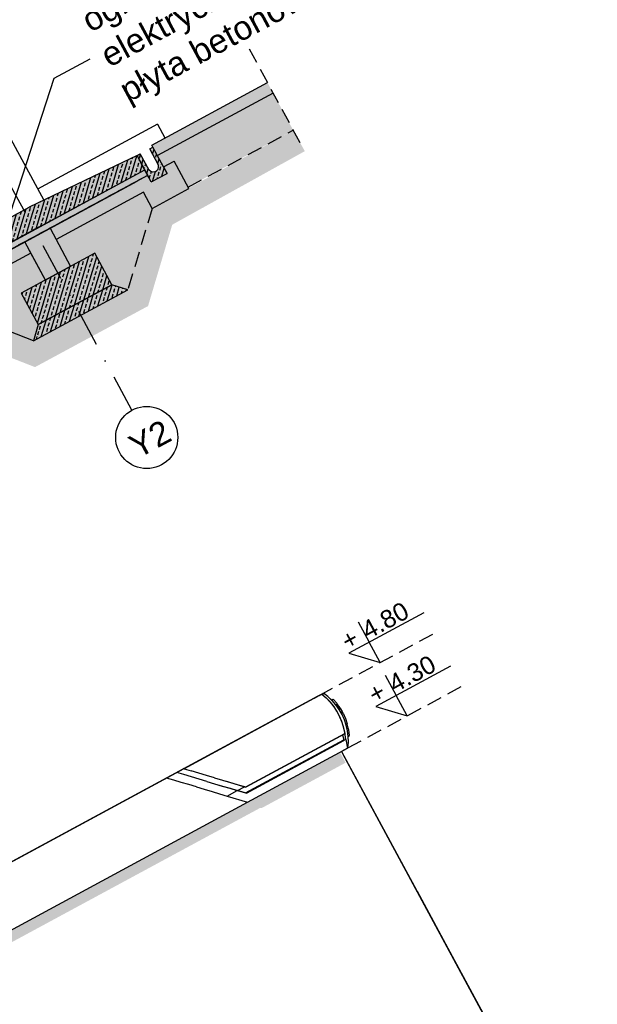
# Model space of a CAD drawing. Header units: millimetres. Extents: x -667476 to -405070, y -32043 to 330643.
# Tile 12 of 55: x -467768 to -462936, y 28877 to 37114. Entities that reach past the tile are written whole.
import ezdxf
from ezdxf.enums import TextEntityAlignment as Align

# ---------------------------------------------------------------- set-up
doc = ezdxf.new("R2010")
doc.units = ezdxf.units.MM
doc.header["$LTSCALE"] = 10
for name, pattern in [('B0301', [25, 12.5, -6.25, 0, -6.25]), ('DASHDOT', [25.4, 12.7, -6.35, 0, -6.35]), ('DASHED', [19.05, 12.7, -6.35]), ('DASHED2', [0.375, 0.25, -0.125])]:
    doc.linetypes.add(name, pattern=pattern)
for name, color, linetype in [('000', 2, 'Continuous'), ('01 - konstrukcja - płyta - zbrojenie Rozproszone', 250, 'Continuous'), ('01 - konstukcja', 7, 'Continuous'), ('01-konstukcja', 7, 'Continuous'), ('01-warstwy scian', 252, 'Continuous'), ('02-drzwi', 252, 'Continuous'), ('02-element ponizej', 250, 'Continuous'), ('02-element powyzej', 250, 'DASHED'), ('02-izolacja wodna', 3, 'DASHED2'), ('04 - hatch czarny', 250, 'Continuous'), ('04 - hatch sciany', 250, 'Continuous'), ('04-hatch czarny', 250, 'Continuous'), ('05 - osie', 1, 'DASHDOT'), ('05-grafika', 251, 'Continuous'), ('05-osie', 1, 'DASHDOT'), ('05-tekst', 1, 'Continuous'), ('05-wymiary PB', 3, 'Continuous'), ('06-elewacja cienka', 250, 'Continuous'), ('06-elewacja cień', 254, 'Continuous'), ('06-elewacja gruba', 7, 'Continuous')]:
    doc.layers.add(name, color=color, linetype=linetype)
doc.styles.add('1-100', font='arial.ttf', dxfattribs={"height": 200})
doc.styles.add('1-50', font='arial.ttf', dxfattribs={"height": 100})
doc.styles.get("Standard").update_dxf_attribs({"font": 'arial.ttf'})
doc.dimstyles.new('1-50', dxfattribs={"dimtxt": 100, "dimasz": 50, "dimexe": 100, "dimexo": 75, "dimgap": 30, "dimtad": 1, "dimdec": 0, "dimlfac": 0.1, "dimtxsty": 'Standard', "dimblk": 'ARCHTICK', "dimcen": 250, "dimdle": 30, "dimclre": 252, "dimadec": 0, "dimazin": 0, "dimtfac": 1, "dimtdec": 0, "dimtmove": 0, "dimatfit": 3, "dimfxl": 50, "dimfxlon": 1, "dimarcsym": 0})
pattern_1 = [(73.388907, (-552036.92, 155815.11), (-60.84997, 18.152992), []), (73.388907, (-551997.416, 155836.46), (-60.84997, 18.152992), [31.75, -15.875])]
pattern_2 = [(73.388907, (-542104.646, 161182.985), (-60.84997, 18.152992), []), (73.388907, (-542065.145, 161204.333), (-60.84997, 18.152992), [31.75, -15.875])]

# ---------------------------------------------------------------- blocks, each defined once
blk = doc.blocks.new('kota1')
at = {"layer": '05-grafika'}
for points in [[(0, 257), (0, 128.5)], [(345, 128.5), (-128.5, 128.5), (0, 0)], [(0, 0), (0, 128.5)]]:
    blk.add_lwpolyline(points, dxfattribs=at)
at = {"layer": '05-tekst', "style": '1-50', "flags": 12}
for tag, p in [('PLUS/MIUNUS', (-128.5, 143.8)), ('WYSOKOSC', (0, 143.8))]:
    blk.add_attdef(tag, p, '', height=100, dxfattribs=at)
blk = doc.blocks.new('brama 310 przekrój')
at = {"layer": '01 - konstukcja'}
blk.add_line((40191.3, 3341.4), (40001.3, 3341.4), dxfattribs=at)
at = {"layer": '01-warstwy scian'}
for p, q in [((40113.8, 3541.4), (40113.8, 3691.4)), ((40138.8, 3541.4), (40138.8, 3691.4)), ((40113.8, 3391.4), (40113.8, 3541.4)), ((40138.8, 3391.4), (40138.8, 3541.4))]:
    blk.add_line(p, q, dxfattribs=at)
at = {"layer": '02-drzwi'}
for p, q in [((40101.3, 6506.4), (40101.3, 6556.4)), ((40141.3, 6556.4), (40101.3, 6556.4)), ((40181.3, 6556.4), (40141.3, 6556.4)), ((40181.3, 6506.4), (40181.3, 6556.4)), ((40101.3, 6391.4), (40101.3, 6506.4)), ((40181.3, 6506.4), (40101.3, 6506.4)), ((40151.3, 6391.4), (40151.3, 6506.4)), ((40101.3, 5491.4), (40101.3, 6391.4)), ((40113.8, 6391.4), (40101.3, 6391.4)), ((40113.8, 5491.4), (40113.8, 6391.4)), ((40138.8, 5491.4), (40138.8, 6391.4)), ((40151.3, 6391.4), (40138.8, 6391.4)), ((40151.3, 5491.4), (40151.3, 6391.4)), ((40101.3, 5441.4), (40101.3, 5491.4)), ((40113.8, 5491.4), (40101.3, 5491.4)), ((40101.3, 4765.9), (40101.3, 5441.4)), ((40113.8, 5441.4), (40101.3, 5441.4)), ((40113.8, 4765.9), (40113.8, 5441.4)), ((40151.3, 5491.4), (40138.8, 5491.4)), ((40138.8, 4765.9), (40138.8, 5441.4)), ((40151.3, 5441.4), (40138.8, 5441.4)), ((40151.3, 5441.4), (40151.3, 5491.4)), ((40151.3, 4765.9), (40151.3, 5441.4)), ((40101.3, 4715.9), (40101.3, 4765.9)), ((40113.8, 4765.9), (40101.3, 4765.9)), ((40101.3, 4041.4), (40101.3, 4715.9)), ((40113.8, 4715.9), (40101.3, 4715.9)), ((40113.8, 4040.4), (40113.8, 4715.9)), ((40151.3, 4765.9), (40138.8, 4765.9)), ((40138.8, 4040.4), (40138.8, 4715.9)), ((40151.3, 4715.9), (40138.8, 4715.9)), ((40151.3, 4715.9), (40151.3, 4765.9)), ((40151.3, 4041.4), (40151.3, 4715.9)), ((40101.3, 4040.4), (40101.3, 4041.4)), ((40101.3, 4041.4), (40113.8, 4041.4)), ((40101.3, 3991.4), (40101.3, 4040.4)), ((40113.8, 4040.4), (40101.3, 4040.4)), ((40138.8, 4041.4), (40151.3, 4041.4)), ((40151.3, 4040.4), (40138.8, 4040.4)), ((40151.3, 4040.4), (40151.3, 4041.4)), ((40151.3, 3991.4), (40151.3, 4040.4)), ((40101.3, 3391.4), (40101.3, 3991.4)), ((40113.8, 3991.4), (40101.3, 3991.4)), ((40113.8, 3841.4), (40113.8, 3991.4)), ((40138.8, 3841.4), (40138.8, 3991.4)), ((40151.3, 3991.4), (40138.8, 3991.4)), ((40151.3, 3391.4), (40151.3, 3991.4)), ((40113.8, 3691.4), (40113.8, 3841.4)), ((40138.8, 3691.4), (40138.8, 3841.4)), ((40101.3, 3341.4), (40101.3, 3391.4)), ((40113.8, 3391.4), (40101.3, 3391.4)), ((40151.3, 3391.4), (40138.8, 3391.4)), ((40151.3, 3341.4), (40151.3, 3391.4))]:
    blk.add_line(p, q, dxfattribs=at)
at = {"layer": '06-elewacja cienka'}
blk.add_line((40181.3, 6506.4), (40181.3, 3341.4), dxfattribs=at)
blk = doc.blocks.new('ozn osi')
at = {"layer": '05-grafika'}
blk.add_circle((0, 160.3), 130, dxfattribs=at)
at = {"layer": '05-osie', "style": '1-50', "flags": 12}
blk.add_attdef('NUMER_OSI', (-60, 203.5), '', height=100, rotation=270, dxfattribs=at)
blk = doc.blocks.new('_ArchTick')
at = {"color": 0, "linetype": 'ByBlock', "const_width": 0.15}
blk.add_lwpolyline([(-0.5, -0.5), (0.5, 0.5)], dxfattribs=at)

msp = doc.modelspace()

# ---------------------------------------------------------------- hatches: boundary and pattern name
at = {"layer": '04 - hatch czarny'}
h = msp.add_hatch(dxfattribs=at)
h.set_pattern_fill('AR-CONC', color=256, scale=2, angle=448.12357, style=0)
h.set_pattern_definition([(166.51247, (-169950.3, -2337.96), (-134.126, 340.28142), [38.1, -419.1]), (111.51247, (-169950.3, -2337.96), (-310.46474, -233.647), [30.48, -335.28117]), (216.96392, (-169961.48, -2309.6), (-444.59074, 106.63445), [32.38, -356.1805]), (162.69667, (-170041.2, -2383.3), (-166.7733, 522.678), [57.15, -628.65]), (213.14803, (-170055.1, -2339.76), (-654.7631, 203.9777), [48.57, -534.2712]), (107.69662, (-170041.2, -2383.3), (-654.7631, 203.9777), [45.7199, -502.9195]), (137.51247, (-170041.17, -2326.52), (47.66232, 362.64126), [38.1, -419.1]), (82.51247, (-170041.17, -2326.52), (-384.81243, -53.8348), [30.48, -335.28]), (187.96392, (-170037.2, -2296.3), (-337.1501, 308.80647), [32.38, -356.17988]), (154.012473, (-169950.3, -2337.96), (-154.08345, -69.961896), [0, -331.216, 0, -340.36, 0, -336.55]), (124.01247, (-169950.3, -2337.96), (-238.94622, 30.1457), [0, -194.056, 0, -323.596, 0, -128.27]), (84.012473, (-169899.73, -2439.33), (-110.800695, 247.77756), [0, -127, 0, -396.24, 0, -525.78]), (74.01247, (-169877.06, -2484.8), (-177.75269, 242.40261), [0, -165.1, 0, -263.144, 0, -373.38])])
h.paths.add_polyline_path([(-475935.5, 30695.6), (-477397.3, 29909), (-477275.4, 29683.3), (-477072.6, 29791.8), (-476930.4, 29527.6), (-476794.7, 29487.3), (-476557.5, 30133.8), (-476165.7, 30345.5), (-475643.4, 30155), (-475332, 30323.3), (-475453.2, 30485.1), (-475606.5, 30402.2), (-475738.5, 30330.9)])
h.paths.add_polyline_path([(-473728.3, 31417.3), (-475453.2, 30485.1), (-475332, 30323.3), (-473633.2, 31241.4)])
h.paths.add_polyline_path([(-478589.2, 29506.3), (-480107.8, 28685.6), (-479939.5, 28374.2), (-478508.6, 29147.5), (-478625.6, 29363.9), (-478537.9, 29411.3)])
h.paths.add_polyline_path([(-472849.5, 31892.3), (-473728.3, 31417.3), (-473633.2, 31241.4), (-472706.5, 31742.2)])
h.paths.add_polyline_path([(-470561.2, 33129), (-472849.5, 31892.3), (-472706.5, 31742.2), (-470466.1, 32953)])
h.paths.add_polyline_path([(-466733.5, 35669.4), (-467464.7, 35276.5), (-467342.9, 35051.3), (-467140.1, 35159.8), (-466997.4, 34895.9), (-466862.5, 34854.8), (-466660.3, 35534.3)])
h.paths.add_polyline_path([(-465648.1, 36500.4), (-466616, 35977.3), (-466564.6, 35882.3), (-466476.9, 35929.6), (-466360, 35713.2), (-465479.8, 36188.9)])
h.paths.add_polyline_path([(-477486, 29568.3), (-477607.8, 29793.5), (-478267.9, 29436.8), (-478194.3, 29300.7), (-477586, 29059.9), (-477545.7, 29195), (-477688.4, 29459)])
h.paths.add_polyline_path([(-467553.5, 34936.3), (-467675.8, 35162.3), (-469144.3, 34366.4), (-468946.9, 34001.4), (-469078.8, 33930.1), (-470561.2, 33129), (-470466.1, 32953), (-468807.8, 33849.2), (-468674.8, 34394), (-468210.6, 34644.9), (-467653.9, 34427.4), (-467613.2, 34563), (-467755.9, 34827)])
h = msp.add_hatch(dxfattribs=at)
h.set_pattern_fill('ANSI33', color=256, scale=10, angle=90, style=0)
h.set_pattern_definition([(73.38891, (-486842.856, 94046.296), (-60.84997, 18.15299), []), (73.38891, (-486803.355, 94067.644), (-60.84997, 18.15299), [31.75, -15.875])])
h.paths.add_polyline_path([(-466606.7, 35897), (-466605.7, 35879.6), (-466611.2, 35863.1), (-466622.4, 35849.8), (-466637.7, 35841.5), (-466655, 35839.4), (-466671.9, 35843.9), (-466685.9, 35854.2), (-466759.6, 35990.6), (-466786, 35976.3), (-466747.9, 35905.9), (-466667.1, 35756.4), (-466535.1, 35827.7), (-466616.8, 35978.8), (-466654, 36047.6), (-466680.4, 36033.4)], flags=0)
at = {"layer": '04 - hatch czarny', "linetype": 'Continuous'}
h = msp.add_hatch(dxfattribs=at)
h.set_pattern_fill('STYROPIAN_0004', color=256, scale=10, angle=28.38891, style=0, pattern_type=2)
h.set_pattern_definition([(118.38891, (-443785.072, 48577.617), (-15.237555, -8.235103), [10, -20]), (118.38891, (-443799.822, 48586.695), (-15.237555, -8.235103), [10, -20]), (178.38891, (-443789.826, 48586.414), (0.486969, 17.313661), [10, -20]), (178.38891, (-443805.064, 48578.179), (0.486969, 17.313661), [10, -20]), (238.38891, (-443785.072, 48577.617), (-14.750586, 9.078558), [10, -20]), (238.38891, (-443800.309, 48569.382), (-14.750586, 9.078558), [10, -20])])
h.paths.add_polyline_path([(-469196, 34462.4), (-466697.5, 35812.7), (-466721.3, 35856.7), (-469219.8, 34506.4)])
at = {"layer": '04 - hatch sciany', "linetype": 'Continuous'}
msp.add_hatch(color=256, dxfattribs=at).paths.add_polyline_path([(-466616, 35977.3), (-465648.1, 36500.4), (-465695.6, 36588.3), (-466663.5, 36065.2)])
at = {"layer": '04 - hatch sciany'}
msp.add_hatch(color=256, dxfattribs=at).paths.add_polyline_path([(-466564.6, 35882.3), (-466616.8, 35978.8), (-466654, 36047.6), (-466680.4, 36033.4), (-466606.7, 35897), (-466605.7, 35879.6), (-466611.2, 35863.1), (-466622.4, 35849.8), (-466637.7, 35841.5), (-466655, 35839.4), (-466671.9, 35843.9), (-466685.9, 35854.2), (-466759.6, 35990.6), (-466786, 35976.3), (-466747.9, 35905.9), (-466667.1, 35756.4), (-466535.1, 35827.7)])
h = msp.add_hatch(color=256, dxfattribs=at)
h.paths.add_polyline_path([(-467602, 35383), (-467689.5, 35544.9), (-467856.6, 35454.5), (-468487, 35097.3), (-468735.6, 34956.5), (-469298.3, 34637.7), (-469383.9, 34589.2), (-469357.8, 34540.9), (-469397.4, 34519.5), (-469352.7, 34436.8), (-469220.7, 34508.2)])
h.paths.add_polyline_path([(-466722.3, 35858.4), (-466747.9, 35905.9), (-466786, 35976.3), (-467159.4, 35798), (-467689.5, 35544.9), (-467602, 35383)])
h = msp.add_hatch(color=256, dxfattribs=at)
h.paths.add_polyline_path([(-467514.7, 35368.8), (-467464.3, 35275.5), (-466733.9, 35670.3), (-466660.3, 35534.3), (-466353, 35700.4), (-466476.9, 35929.6), (-466564.6, 35882.3), (-466535.1, 35827.7), (-466667.1, 35756.4), (-466696.6, 35810.9)])
h.paths.add_polyline_path([(-467675.5, 35161.4), (-467725.9, 35254.7), (-469195, 34460.6), (-469144.6, 34367.4)])
h = msp.add_hatch(color=256, dxfattribs=at)
h.dxf.hatch_style = 1
h.paths.add_polyline_path([(-467140.3, 35159.6), (-467756.1, 34826.8), (-467613.5, 34562.9), (-466997.7, 34895.7)])
h.paths.add_polyline_path([(-467553.8, 34936.2), (-467725.9, 35254.7), (-467514.7, 35368.8), (-467342.6, 35050.3)])
h = msp.add_hatch(color=256, dxfattribs=at)
h.dxf.hatch_style = 1
h.paths.add_polyline_path([(-466998.2, 34895.5), (-467613.5, 34562.9), (-467653.9, 34427.4), (-466862.5, 34854.8)])
at = {"layer": '04-hatch czarny'}
h = msp.add_hatch(dxfattribs=at)
h.set_pattern_fill('EARTH', color=256, scale=40, angle=141.47625, style=0)
h.set_pattern_definition([(79.865154, (-52941.05, 1083379.2), (-205.34145, 294.731893), [254, -254]), (79.865154, (-53034.8, 1083395.95), (-205.34145, 294.731893), [254, -254]), (79.865154, (-53128.57, 1083412.71), (-205.34145, 294.731893), [254, -254]), (169.865154, (-53154.24, 1083449.55), (-294.731893, -205.34145), [254, -254]), (169.865154, (-53137.48, 1083543.32), (-294.731893, -205.34145), [254, -254]), (169.865154, (-53120.72, 1083637.08), (-294.731893, -205.34145), [254, -254])])
h.paths.add_polyline_path([(-465479.8, 36188.9), (-466660.3, 35534.3), (-466862.5, 34854.8), (-467653.9, 34427.4), (-468210.6, 34644.9), (-468674.8, 34394), (-468807.8, 33849.2), (-475643.4, 30155), (-476165.7, 30345.5), (-476557.5, 30133.8), (-476794.8, 29486.9), (-477586.2, 29059.5), (-478194.3, 29300.7), (-479939.5, 28374.2), (-479845.7, 28197.6), (-478182.2, 29080.8), (-477573.2, 28839.2), (-476633.1, 29346.9), (-476395.8, 29993.8), (-476149.8, 30126.8), (-475627.4, 29936.3), (-468634.6, 33715.5), (-468501.6, 34260.3), (-468197, 34424.9), (-467640.4, 34207.4), (-466694.5, 34718.2), (-466491.9, 35399), (-465382.8, 36014)])
at = {"layer": '04-hatch czarny', "true_color": 0x000000}
h = msp.add_hatch(dxfattribs=at)
h.set_pattern_fill('ANSI33', color=18, scale=10, angle=360, style=0)
h.set_pattern_definition(pattern_1)
h.paths.add_polyline_path([(-467690.2, 35546.2), (-467602.7, 35384.3), (-466723, 35859.8), (-466748.6, 35907.3), (-466786, 35976.3), (-467160.1, 35799.3)])
h = msp.add_hatch(dxfattribs=at)
h.set_pattern_fill('ANSI33', color=18, scale=10, angle=360, style=0)
h.set_pattern_definition(pattern_1)
h.paths.add_polyline_path([(-467602, 35383), (-467689.5, 35544.9), (-467856.6, 35454.5), (-468487, 35097.3), (-468735.6, 34956.5), (-469298.3, 34637.7), (-469383.9, 34589.2), (-469357.8, 34540.9), (-469397.4, 34519.5), (-469352.7, 34436.8), (-469220.7, 34508.2)])
h = msp.add_hatch(dxfattribs=at)
h.set_pattern_fill('ANSI33', color=18, scale=10, angle=360, style=0)
h.set_pattern_definition(pattern_2)
h.paths.add_polyline_path([(-467140.3, 35159.6), (-467756.1, 34826.8), (-467613.5, 34562.9), (-466997.7, 34895.7)])
h = msp.add_hatch(dxfattribs=at)
h.set_pattern_fill('ANSI33', color=18, scale=10, angle=360, style=0)
h.set_pattern_definition(pattern_2)
h.paths.add_polyline_path([(-466998.2, 34895.5), (-467613.5, 34562.9), (-467653.9, 34427.4), (-466862.5, 34854.8)])
at = {"layer": '06-elewacja cień'}
h = msp.add_hatch(color=256, dxfattribs=at)
h.dxf.hatch_style = 1
h.paths.add_polyline_path([(-475320.7, 25456.5), (-475273.1, 25368.6), (-474569.7, 25748.7), (-474566.9, 25758.3), (-465755.1, 30520.6), (-465743.7, 30518.8), (-465041.7, 30898.1), (-465089.3, 30986.1)])

# ---------------------------------------------------------------- linework, layer by layer
at = {"layer": '000'}
msp.add_line((-466784.3, 35763.6), (-466785.2, 35765.3), dxfattribs=at)
at = {"layer": '01 - konstrukcja - płyta - zbrojenie Rozproszone'}
msp.add_line((-469220.7, 34508.2), (-467602, 35383), dxfattribs=at)
at = {"layer": '01-konstukcja'}
for p, q in [((-466663.5, 36065.2), (-465695.6, 36588.3)), ((-465648.1, 36500.4), (-466616, 35977.3)), ((-466680.4, 36033.4), (-466654, 36047.6)), ((-466606.7, 35897), (-466680.4, 36033.4)), ((-466654, 36047.6), (-466663.5, 36065.2)), ((-466564.6, 35882.3), (-466654, 36047.6)), ((-466786, 35976.3), (-467159.4, 35798)), ((-466786, 35976.3), (-466759.6, 35990.6)), ((-466786, 35976.3), (-466759.6, 35990.6)), ((-466722.3, 35858.4), (-466786, 35976.3)), ((-466747.9, 35905.9), (-466786, 35976.3)), ((-466721.3, 35856.7), (-466786, 35976.3)), ((-466685.9, 35854.2), (-466759.6, 35990.6)), ((-469220.7, 34508.2), (-466722.3, 35858.4)), ((-466667.1, 35756.4), (-466747.9, 35905.9)), ((-466721.3, 35856.7), (-466722.3, 35858.4)), ((-466697.5, 35812.7), (-466721.3, 35856.7)), ((-466671.9, 35843.9), (-466685.9, 35854.2)), ((-466655, 35839.4), (-466671.9, 35843.9)), ((-466637.7, 35841.5), (-466655, 35839.4)), ((-466637.7, 35841.5), (-466622.4, 35849.8)), ((-466622.4, 35849.8), (-466611.2, 35863.1)), ((-466611.2, 35863.1), (-466605.7, 35879.6)), ((-466605.7, 35879.6), (-466606.7, 35897)), ((-466564.6, 35882.3), (-466535.1, 35827.7)), ((-469195, 34460.6), (-466784.3, 35763.6)), ((-467159.4, 35798), (-467689.5, 35544.9)), ((-466667.1, 35756.4), (-466696.6, 35810.9)), ((-466667.1, 35756.4), (-466535.1, 35827.7)), ((-467856.6, 35454.5), (-467689.5, 35544.9))]:
    msp.add_line(p, q, dxfattribs=at)
msp.add_lwpolyline([(-467553.8, 34936.2), (-467725.9, 35254.7), (-467514.7, 35368.8), (-467342.6, 35050.3), (-467553.8, 34936.2)], dxfattribs=at)
for points in [[(-467140.3, 35159.6), (-467756.1, 34826.8), (-467613.5, 34562.9), (-466997.7, 34895.7)], [(-466998.2, 34895.5), (-467613.5, 34562.9), (-467653.9, 34427.4), (-466862.5, 34854.8)]]:
    msp.add_lwpolyline(points, close=True, dxfattribs=at)
at = {"layer": '01-warstwy scian'}
for p, q in [((-466667.1, 35756.4), (-466786, 35976.3)), ((-466564.6, 35882.3), (-466476.9, 35929.6)), ((-466353, 35700.4), (-466476.9, 35929.6)), ((-469219.8, 34506.4), (-466721.3, 35856.7)), ((-466535.1, 35827.7), (-466564.6, 35882.3)), ((-469196, 34462.4), (-466697.5, 35812.7)), ((-466733.9, 35670.3), (-467464.3, 35275.5)), ((-466660.3, 35534.3), (-466733.9, 35670.3)), ((-466660.3, 35534.3), (-466353, 35700.4)), ((-467553.8, 34936.2), (-467694.5, 35196.6)), ((-467675.5, 35161.4), (-469144.6, 34367.4))]:
    msp.add_line(p, q, dxfattribs=at)
at = {"layer": '02-element ponizej'}
for p, q in [((-469044.6, 38336.2), (-467567.5, 35603.1)), ((-464534.1, 29990.3), (-464467.5, 29867.1)), ((-464443.7, 29823.1), (-463060.2, 27263.1))]:
    msp.add_line(p, q, dxfattribs=at)
at = {"layer": '02-element ponizej', "linetype": 'DASHED'}
for p, q in [((-466360, 35713.2), (-465479.8, 36188.9)), ((-466660.3, 35534.3, 0), (-466862.5, 34854.8))]:
    msp.add_line(p, q, dxfattribs=at)
at = {"layer": '02-element ponizej'}
for points in [[(-466615.4, 36239), (-467618.3, 35697)], [(-466615.4, 36239), (-466553.5, 36124.7)]]:
    msp.add_lwpolyline(points, dxfattribs=at)
at = {"layer": '02-element powyzej'}
for p, q in [((-465847.2, 36868.8), (-465402.9, 36046.7)), ((-465261.9, 31461.1), (-464257.9, 32003.7)), ((-465024.2, 31021.3), (-464022.1, 31562.8))]:
    msp.add_line(p, q, dxfattribs=at)
at = {"layer": '02-izolacja wodna', "ltscale": 5}
msp.add_line((-469196, 34462.4), (-466697.5, 35812.7), dxfattribs=at)
at = {"layer": '02-izolacja wodna', "ltscale": 15, "const_width": 5}
for points in [[(-466721.8, 35857.6), (-469220.2, 34507.3)], [(-469195.5, 34461.5), (-466697.1, 35811.8)]]:
    msp.add_lwpolyline(points, dxfattribs=at)
at = {"layer": '02-izolacja wodna', "ltscale": 20, "const_width": 5}
for points in [[(-467514.7, 35368.8), (-467343.1, 35051.2)], [(-467725.9, 35254.7), (-467553.8, 34936.2)], [(-467613.5, 34562.9), (-467756.1, 34826.8), (-467140.3, 35159.6), (-466997.7, 34895.7)]]:
    msp.add_lwpolyline(points, dxfattribs=at)
at = {"layer": '04-hatch czarny'}
msp.add_lwpolyline([(-467653.9, 34427.4), (-468210.6, 34644.9), (-468674.8, 34394)], dxfattribs=at)
at = {"layer": '05-osie', "linetype": 'B0301', "ltscale": 2.5}
msp.add_line((-466829.1, 33847.7), (-470961.6, 41494.1), dxfattribs=at)
at = {"layer": '06-elewacja cienka'}
for p, q in [((-465239.7, 31470.5), (-466392.1, 30847.7)), ((-465259.4, 31461.8), (-465239.3, 31472.6)), ((-465259.4, 31461.8), (-465241.4, 31471.5)), ((-465241.4, 31471.5), (-465239.3, 31472.6)), ((-465239.7, 31470.5), (-465204.8, 31440.3)), ((-465239.3, 31472.6), (-465203.8, 31441.9)), ((-465227.4, 31480), (-465235.2, 31469.1)), ((-465189.4, 31450.9), (-465227.4, 31480)), ((-475571.2, 25889.5), (-465305.5, 31437.6)), ((-469731.9, 29045.3), (-465270.3, 31456.6)), ((-465305.5, 31437.6), (-465270.3, 31456.6)), ((-465269.2, 31454.6), (-465270.3, 31456.6)), ((-465270.3, 31456.6), (-465270.2, 31456.5)), ((-465270.2, 31456.5), (-465259.8, 31462.1)), ((-465270.2, 31456.5), (-465259.8, 31462.1)), ((-465259.8, 31462.1), (-465258, 31460.6)), ((-465259.8, 31462.1), (-465259.4, 31461.8)), ((-465204.8, 31440.3), (-465171, 31405.1)), ((-465170.5, 31407.5), (-465203.8, 31441.9)), ((-465154.4, 31418.1), (-465189.4, 31450.9)), ((-465171, 31405.1), (-465140.7, 31366.8)), ((-465140.6, 31370.1), (-465170.5, 31407.5)), ((-465158.5, 31422), (-465144.9, 31429.3)), ((-465122.9, 31382), (-465154.4, 31418.1)), ((-465144.9, 31429.3), (-465116.2, 31396.5)), ((-465110.9, 31389), (-465123.1, 31382.3)), ((-465095, 31343), (-465122.9, 31382)), ((-465110.4, 31388.4), (-465122.7, 31381.7)), ((-465109.1, 31386.5), (-465121.3, 31379.9)), ((-465106.9, 31383.4), (-465119.1, 31376.8)), ((-465116.2, 31396.5), (-465110.9, 31389)), ((-465110.4, 31388.4), (-465110.9, 31389)), ((-465109.1, 31386.5), (-465110.4, 31388.4)), ((-465106.9, 31383.4), (-465109.1, 31386.5)), ((-465104, 31379.4), (-465106.9, 31383.4)), ((-465140.7, 31366.8), (-465114.1, 31325.8)), ((-465114.2, 31330.1), (-465140.6, 31370.1)), ((-465104, 31379.4), (-465116.2, 31372.7)), ((-465091.7, 31287.8), (-465114.2, 31330.1)), ((-465114.1, 31325.8), (-465091.5, 31282.5)), ((-465100.8, 31374.8), (-465113, 31368.2)), ((-465097.1, 31369.8), (-465109.4, 31363.1)), ((-465093.5, 31364.7), (-465105.8, 31358.1)), ((-465100.8, 31374.8), (-465104, 31379.4)), ((-465090.3, 31360.2), (-465102.5, 31353.5)), ((-465097.1, 31369.8), (-465100.8, 31374.8)), ((-465087.5, 31356.1), (-465099.7, 31349.5)), ((-465085.5, 31352.8), (-465097.4, 31346.4)), ((-465093.5, 31364.7), (-465097.1, 31369.8)), ((-465084.4, 31350.8), (-465096.1, 31344.5)), ((-465084, 31350.1), (-465095.6, 31343.8)), ((-465071.2, 31301.5), (-465095, 31343)), ((-465090.3, 31360.2), (-465093.5, 31364.7)), ((-465087.6, 31356.4), (-465090.3, 31360.2)), ((-465087.5, 31356.1), (-465087.6, 31356.4)), ((-465085.5, 31352.8), (-465087.5, 31356.1)), ((-465084.4, 31350.8), (-465085.5, 31352.8)), ((-465084, 31350.1), (-465084.4, 31350.8)), ((-465084, 31350.1), (-465069.8, 31325.3)), ((-465069.8, 31325.3), (-465081.3, 31319.1)), ((-465069.4, 31324.7), (-465080.9, 31318.4)), ((-465068.3, 31322.7), (-465079.8, 31316.5)), ((-465067.5, 31321.3), (-465079, 31315)), ((-465051.6, 31257.8), (-465071.2, 31301.5)), ((-465069.4, 31324.7), (-465069.8, 31325.3)), ((-465068.3, 31322.7), (-465069.4, 31324.7)), ((-465067.5, 31321.3), (-465068.3, 31322.7)), ((-465063.2, 31313.8), (-465067.5, 31321.3)), ((-465063.2, 31313.8), (-465043.1, 31268.9)), ((-465073.1, 31243.7), (-465091.7, 31287.8)), ((-465091.5, 31282.5), (-465073.1, 31237.2)), ((-465058.7, 31198), (-465073.1, 31243.7)), ((-465073.1, 31237.2), (-465059, 31190.5)), ((-465036.4, 31212.3), (-465051.6, 31257.8)), ((-465043.1, 31268.9), (-465027.5, 31222.3)), ((-465020.1, 31189.7), (-465027.5, 31222.3)), ((-465877.4, 30695), (-465049.3, 31142.6)), ((-465049, 31141.1), (-465875.4, 30694.4)), ((-465059, 31190.5), (-465049.3, 31142.6)), ((-465048.5, 31151.2), (-465058.7, 31198)), ((-465049.3, 31142.6), (-465049, 31141.1)), ((-465038.5, 31091.8), (-465048.5, 31151.2)), ((-465025.8, 31165.6), (-465036.4, 31212.3)), ((-465020.1, 31189.7), (-465030, 31184.3)), ((-465019.4, 31186.9), (-465029.4, 31181.6)), ((-465019, 31184.8), (-465028.9, 31179.5)), ((-465018.8, 31184.1), (-465028.8, 31178.8)), ((-465019.8, 31118.1), (-465025.8, 31165.6)), ((-465019.4, 31186.9), (-465020.1, 31189.7)), ((-465019, 31184.8), (-465019.4, 31186.9)), ((-465018.8, 31184.1), (-465019, 31184.8)), ((-465018.8, 31184.1), (-465016.6, 31174.4)), ((-465016.6, 31174.4), (-465010.4, 31125.6)), ((-465879.7, 30645.4), (-465057.7, 31089.7)), ((-465871, 30642.8), (-465056.5, 31083)), ((-465038.5, 31091.8), (-465870.3, 30642.2)), ((-465066.6, 31131.5), (-465057.7, 31089.7)), ((-465065.3, 31077.3), (-465065.7, 31078)), ((-465057.7, 31089.7), (-465056.5, 31083)), ((-465038.5, 31091.8), (-465026.3, 31020.1)), ((-465022.1, 31022.4), (-465018.6, 31070.2)), ((-465010.4, 31123.4), (-465019.8, 31118.3)), ((-465019.8, 31117.8), (-465010.4, 31122.9)), ((-465018.6, 31070.2), (-465019.8, 31118.1)), ((-465010.4, 31123.4), (-465010.4, 31125.6)), ((-465010.4, 31123.4), (-465010.4, 31122.9)), ((-465862.6, 30568.1), (-465026.3, 31020.1)), ((-463057.8, 27258.7), (-465065.6, 30973.8)), ((-465026.3, 31020.1), (-465022.1, 31022.4)), ((-466453.7, 30816.3), (-466539.3, 30770)), ((-466394.3, 30849), (-466454, 30816.7)), ((-466393.9, 30798.8), (-466454, 30816.7)), ((-466394.3, 30798.5), (-466453.7, 30816.3)), ((-466391.4, 30848.1), (-466394.3, 30849)), ((-466392.1, 30847.7), (-466333.5, 30830.3)), ((-466269.5, 30811.4), (-466333.5, 30830.3)), ((-466204.2, 30792), (-466269.5, 30811.4)), ((-466479.9, 30752.3), (-466539.3, 30770)), ((-466417.4, 30733.6), (-466479.9, 30752.3)), ((-466353.5, 30714.6), (-466417.4, 30733.6)), ((-466331.8, 30779.9), (-466394.3, 30798.5)), ((-466331.3, 30780.1), (-466393.9, 30798.8)), ((-466267.9, 30760.8), (-466331.8, 30779.9)), ((-466267.3, 30761), (-466331.3, 30780.1)), ((-466203.2, 30741.5), (-466267.9, 30760.8)), ((-466202.4, 30741.7), (-466267.3, 30761)), ((-466138.1, 30772.4), (-466204.2, 30792)), ((-466203.2, 30741.5), (-466138.3, 30722.2)), ((-466202.4, 30741.7), (-466137.2, 30722.2)), ((-466138.1, 30772.4), (-466071.8, 30752.7)), ((-466071.8, 30752.7), (-466005.8, 30733.1)), ((-466038.2, 30742.7), (-466012.7, 30735.2)), ((-466012.7, 30735.2), (-465948.9, 30716.1)), ((-466005.8, 30733.1), (-465940.9, 30713.9)), ((-466288.9, 30695.3), (-466353.5, 30714.6)), ((-466288.9, 30695.3), (-466224, 30675.9)), ((-466224, 30675.9), (-466159.4, 30656.6)), ((-466159.4, 30656.6), (-466095.6, 30637.6)), ((-466138.3, 30722.2), (-466073.8, 30702.9)), ((-466137.2, 30722.2), (-466072.4, 30702.9)), ((-466073.8, 30702.9), (-466010, 30683.9)), ((-466072.4, 30702.9), (-466008.6, 30683.9)), ((-466033.3, 30619), (-465947.7, 30665.3)), ((-466010, 30683.9), (-465947.7, 30665.3)), ((-466008.6, 30683.9), (-465946.3, 30665.3)), ((-465948.9, 30716.1), (-465886.6, 30697.5)), ((-465870.3, 30642.2), (-465947.7, 30665.3)), ((-465946.3, 30665.3), (-465886.6, 30697.5)), ((-465946.3, 30665.3), (-465879.7, 30645.4)), ((-465940.9, 30713.9), (-465877.4, 30695)), ((-465886.6, 30697.5), (-465875.9, 30694.3)), ((-465879.7, 30645.4), (-465871, 30642.8)), ((-465877.4, 30695), (-465875.4, 30694.4)), ((-465875.5, 30694.5), (-465875.9, 30694.3)), ((-470890.3, 27850.9), (-465862.6, 30568.1)), ((-466095.6, 30637.6), (-466033.3, 30619)), ((-466033.3, 30619), (-465862.6, 30568.1))]:
    msp.add_line(p, q, dxfattribs=at)
at = {"layer": '06-elewacja gruba'}
for p, q in [((-465189.4, 31450.9), (-465227.4, 31480)), ((-465158.5, 31422), (-465189.4, 31450.9)), ((-465158.5, 31422), (-465144.9, 31429.3)), ((-465144.9, 31429.3), (-465116.2, 31396.5)), ((-465116.2, 31396.5), (-465110.9, 31389)), ((-465110.4, 31388.4), (-465110.9, 31389)), ((-465109.1, 31386.5), (-465110.4, 31388.4)), ((-465106.9, 31383.4), (-465109.1, 31386.5)), ((-465104, 31379.4), (-465106.9, 31383.4)), ((-465100.8, 31374.8), (-465104, 31379.4)), ((-465097.1, 31369.8), (-465100.8, 31374.8)), ((-465093.5, 31364.7), (-465097.1, 31369.8)), ((-465090.3, 31360.2), (-465093.5, 31364.7)), ((-465087.6, 31356.4), (-465090.3, 31360.2)), ((-465087.5, 31356.1), (-465087.6, 31356.4)), ((-465085.5, 31352.8), (-465087.5, 31356.1)), ((-465084.4, 31350.8), (-465085.5, 31352.8)), ((-465084, 31350.1), (-465084.4, 31350.8)), ((-465084, 31350.1), (-465069.8, 31325.3)), ((-465069.4, 31324.7), (-465069.8, 31325.3)), ((-465068.3, 31322.7), (-465069.4, 31324.7)), ((-465067.5, 31321.3), (-465068.3, 31322.7)), ((-465063.2, 31313.8), (-465067.5, 31321.3)), ((-465063.2, 31313.8), (-465043.1, 31268.9)), ((-465043.1, 31268.9), (-465027.5, 31222.3)), ((-465020.1, 31189.7), (-465027.5, 31222.3)), ((-465019.4, 31186.9), (-465020.1, 31189.7)), ((-465019, 31184.8), (-465019.4, 31186.9)), ((-465018.8, 31184.1), (-465019, 31184.8)), ((-465018.8, 31184.1), (-465016.6, 31174.4)), ((-465016.6, 31174.4), (-465010.4, 31125.6)), ((-465022.1, 31022.4), (-465018.6, 31070.2)), ((-465019.8, 31117.8), (-465010.4, 31122.9)), ((-465018.6, 31070.2), (-465019.8, 31118.1)), ((-465010.4, 31123.4), (-465010.4, 31125.6)), ((-465010.4, 31123.4), (-465010.4, 31122.9)), ((-465026.3, 31020.1), (-465022.1, 31022.4))]:
    msp.add_line(p, q, dxfattribs=at)
for points in [[(-475644.8, 25843.3), (-475645.5, 25848.6), (-475625.4, 25859.4), (-475625.5, 25860), (-475606.3, 25870.4), (-475606.3, 25870.5), (-465270.3, 31456.6), (-465270.2, 31456.5), (-465259.8, 31462.1), (-465259.4, 31461.8), (-465239.3, 31472.6), (-465235.2, 31469.1), (-465227.4, 31480)], [(-465026.3, 31020.1), (-465026.3, 31020.1), (-465076.1, 30993.2), (-463057.8, 27258.7), (-463057.8, 27258.7), (-463057.8, 27258.7), (-463057.8, 27258.7), (-463026.9, 27201.5), (-462024, 27743.5), (-461966.9, 27638)]]:
    msp.add_lwpolyline(points, dxfattribs=at)

# ---------------------------------------------------------------- block references
at = {"layer": '01-konstukcja', "xscale": -1, "rotation": 28.38890749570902}
msp.add_blockref('brama 310 przekrój', (-430971.6, 51590.8), dxfattribs=at)
at = {"layer": '05 - osie'}
ref = msp.add_blockref('ozn osi', (-466553, 33336.9), dxfattribs=dict(at, xscale=1.999999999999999, yscale=1.999999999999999, zscale=1.999999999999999, rotation=28.38890749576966))
ref.add_attrib('NUMER_OSI', 'Y2', dxfattribs={"height": 200, "rotation": 28.38891, "style": '1-50'}).set_placement((-466631.5, 33519), align=Align.CENTER)
at = {"layer": '05-wymiary PB'}
ref = msp.add_blockref('kota1', (-464752, 31736.7), dxfattribs=dict(at, xscale=1.5, yscale=1.5, zscale=1.5, rotation=28.3889074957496))
ref.add_attrib('PLUS/MIUNUS', '+', (-465024.1, 31834.9), dxfattribs={"layer": '05-tekst', "height": 150, "rotation": 28.38891, "style": '1-50'})
ref.add_attrib('WYSOKOSC', '4.80', (-464854.5, 31926.4), dxfattribs={"layer": '05-tekst', "height": 150, "rotation": 28.38891, "style": '1-50'})
ref = msp.add_blockref('kota1', (-464526.4, 31290.3), dxfattribs=dict(at, xscale=1.5, yscale=1.5, zscale=1.5, rotation=28.3889074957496))
ref.add_attrib('PLUS/MIUNUS', '+', (-464798.5, 31388.5), dxfattribs={"layer": '05-tekst', "height": 150, "rotation": 28.38891, "style": '1-50'})
ref.add_attrib('WYSOKOSC', '4.30', (-464628.9, 31480), dxfattribs={"layer": '05-tekst', "height": 150, "rotation": 28.38891, "style": '1-50'})

# ---------------------------------------------------------------- texts
at = {"layer": '05-tekst', "insert": (-467273.1, 37179.3), "char_height": 200, "attachment_point": 1, "rotation": 28.38891, "style": '1-100'}
msp.add_mtext_dynamic_manual_height_columns('ogrzewanie progowe przewody elektryczne na siatce stalowej\\Ppłyta betonowa szczelna', width=4857.616, gutter_width=500, heights=[1325.7], dxfattribs=at)

# ---------------------------------------------------------------- leaders
at = {"layer": '05-grafika'}
msp.add_leader([(-467876.8, 35403.9), (-467479.2, 36624.9), (-467178.2, 36787.6)], dimstyle='1-50', override={"dimasz": 50, "dimldrblk": 'Dot'}, dxfattribs=at)

doc.saveas('drawing.dxf')
